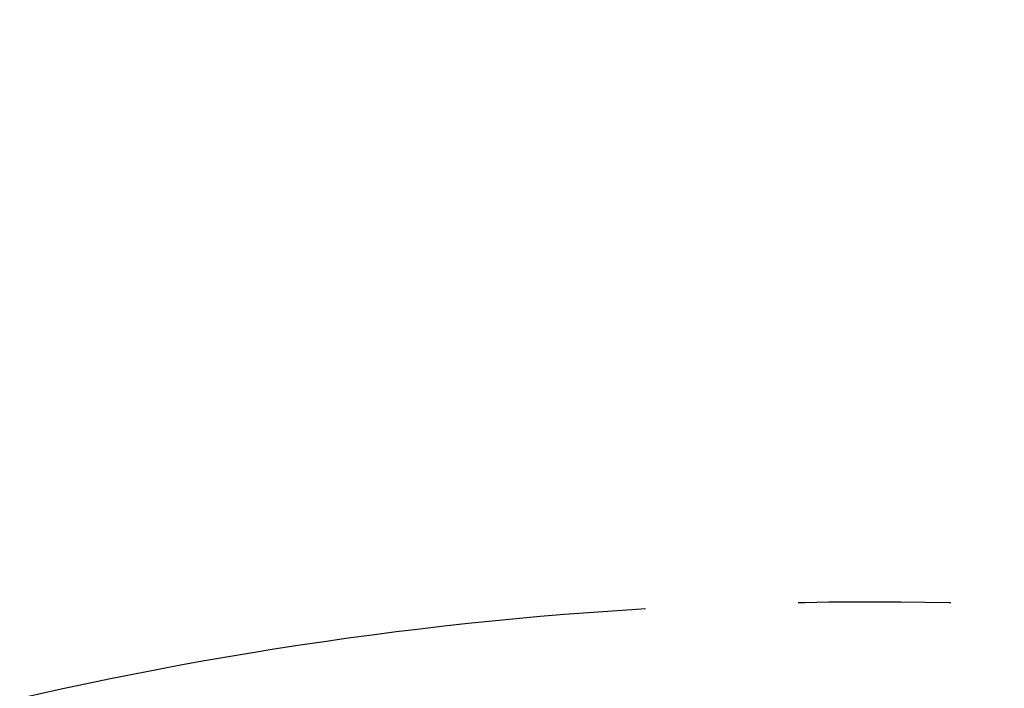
# Model space of a CAD drawing. Header units: millimetres. Extents: x 0 to 14900, y 0 to 10500.
# Tile 17 of 47: x 3397 to 3807, y 7792 to 8070. Entities that reach past the tile are written whole.
import ezdxf

# ---------------------------------------------------------------- set-up
doc = ezdxf.new("R2010")
doc.units = ezdxf.units.MM
doc.header["$LTSCALE"] = 25
doc.linetypes.add('CENTERX2', pattern=[20.32, 12.7, -2.54, 2.54, -2.54])
doc.layers.add('THICK_LINE', color=7, linetype='Continuous')
doc.styles.add('SLDTEXTSTYLE0', font='TXT', dxfattribs={"width": 0.605})
doc.dimstyles.new('SLDDIMSTYLE0', dxfattribs={"dimtxt": 87.5, "dimasz": 87.5, "dimexe": 0, "dimexo": 0.0625, "dimgap": 21.875, "dimtad": 1, "dimdec": 0, "dimrnd": 1e-09, "dimzin": 12, "dimdsep": 46, "dimtxsty": 'SLDTEXTSTYLE0', "dimsah": 1, "dimcen": 0.09, "dimadec": 0, "dimazin": 3, "dimtfac": 1, "dimtofl": 0, "dimtmove": 0, "dimatfit": 3, "dimfxl": 1, "dimfrac": 2, "dimtolj": 1, "dimtzin": 12, "dimarcsym": 0})

# ---------------------------------------------------------------- blocks, each defined once
blk = doc.blocks.new('_D_4')
at = {"layer": 'THICK_LINE'}
for p, q in [((3803.18, 8699.55), (6565.43, 8699.55)), ((6527.93, 8699.55), (6527.93, 5446.76)), ((3804.07, 5446.76), (6565.43, 5446.76))]:
    blk.add_line(p, q, dxfattribs=at)
for points in [[(6527.93, 8699.55), (6515.43, 8612.05), (6540.43, 8612.05)], [(6527.93, 5446.76), (6540.43, 5534.26), (6515.43, 5534.26)]]:
    blk.add_solid(points, dxfattribs=at)
at = {"layer": 'THICK_LINE', "insert": (6415.14, 6939.48), "char_height": 87.5, "attachment_point": 1, "rotation": 90, "style": 'SLDTEXTSTYLE0'}
blk.add_mtext('3253', dxfattribs=at)

msp = doc.modelspace()

# ---------------------------------------------------------------- linework, layer by layer
at = {"layer": 'THICK_LINE'}
msp.add_arc((3753.1750509, 6226.7605911), 2472.7916667, 5, 148.1109677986, dxfattribs=at)
at = {"layer": 'THICK_LINE', "linetype": 'CENTERX2'}
msp.add_arc((3753.1750509, 6226.7605911), 1601.316885, 57.0676000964, 102.9321895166, dxfattribs=at)

# ---------------------------------------------------------------- dimensions: what is measured, and where the dimension line sits
at = {"layer": 'THICK_LINE'}
dim = msp.add_linear_dim(base=(6527.9300627, 5446.7605911), p1=(3753.1750509, 8699.5522578), p2=(3754.0676448, 5446.7605911), angle=90, dimstyle='SLDDIMSTYLE0', dxfattribs=at)
dim.commit()
dim.dimension.update_dxf_attribs({"geometry": '_D_4', "text_midpoint": (6527.9300627, 7073.1564244), "dimtype": 160})

doc.saveas('drawing.dxf')
